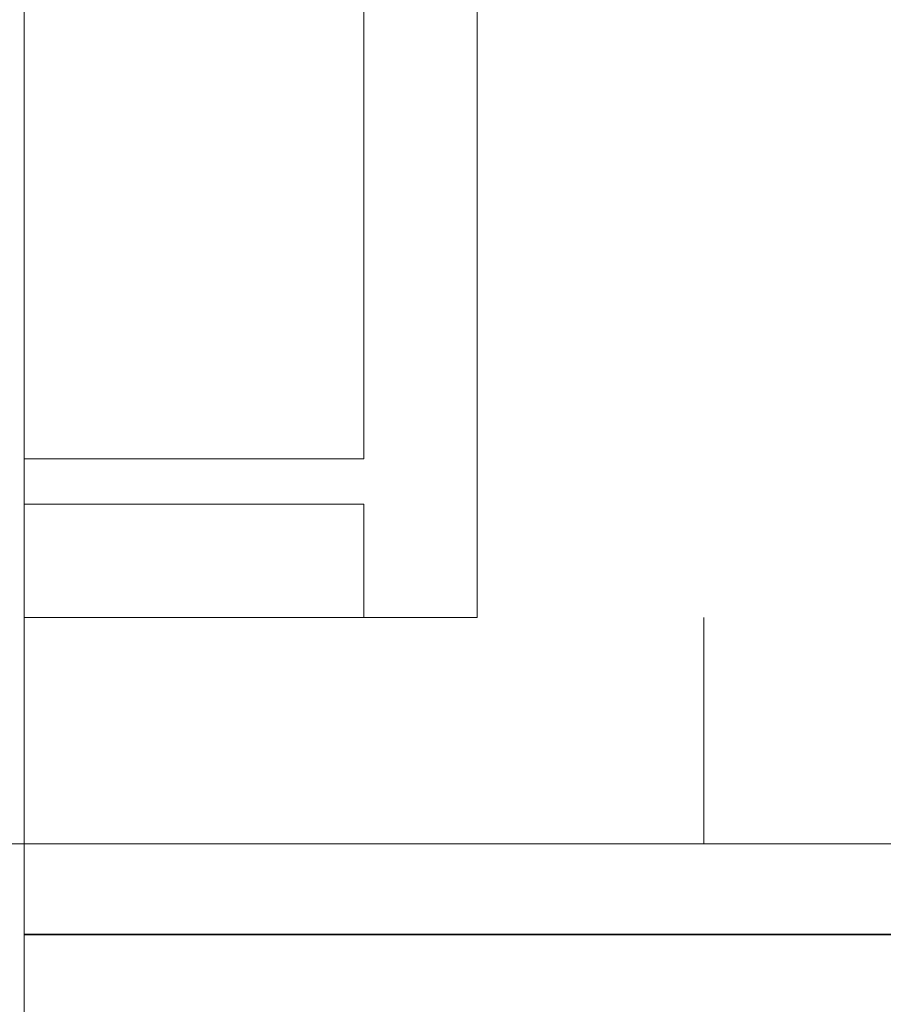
# Model space of a CAD drawing. Extents: x -289599 to -184549, y 66678 to 295474.
# Tile 105 of 256: x -267631 to -267440, y 71498 to 71715. Entities that reach past the tile are written whole.
import ezdxf

# ---------------------------------------------------------------- set-up
doc = ezdxf.new("R2010")
doc.units = 0
doc.header["$MEASUREMENT"] = 0
doc.linetypes.add('Wipeout_Contour', pattern=[1000, 0, -1000])
doc.layers.add('Model stropy', color=8, linetype='Continuous')
doc.layers.add('Model Ściany', color=8, linetype='Continuous')
for name, color, linetype, lineweight in [('Model stropy_Nr_Pióra__26', 8, 'Continuous', 35), ('Model Ściany_Nr_Pióra__7', 8, 'Continuous', 13), ('Model Ściany_Nr_Pióra__87', 8, 'Continuous', 20)]:
    doc.layers.add(name, color=color, linetype=linetype, lineweight=lineweight)

msp = doc.modelspace()

# ---------------------------------------------------------------- wipeouts: each hides what was drawn before it
at = {"color": 254, "linetype": 'Wipeout_Contour', "lineweight": 0, "ltscale": 3567406.625340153}
msp.add_wipeout([(-267529.89, 71583.5), (-267479.89, 71583.5), (-267479.89, 71751.6), (-267501.12, 71757.06), (-267523.22, 71786), (-267521.93, 71787.59), (-267518.39, 71788.38), (-267498.97, 71762.37), (-267479.89, 71757.78), (-267479.89, 73943.5), (-267529.89, 73943.5)], dxfattribs=at).dxf.layer = 'Model Ściany'
at = {"color": 254, "linetype": 'Wipeout_Contour', "lineweight": 0, "ltscale": 1620225.083936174}
msp.add_wipeout([(-267629.89, 71533.5), (-267629.89, 71513.5), (-267217.73, 71513.5), (-267219.2, 71515.54), (-267231.7, 71533.5)], dxfattribs=at).dxf.layer = 'Model Ściany'

# ---------------------------------------------------------------- next in the draw order: wipeouts: each hides what was drawn before it
at = {"color": 254, "linetype": 'Wipeout_Contour', "lineweight": 0, "ltscale": 1300722.767171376}
msp.add_wipeout([(-268549.89, 75153.5), (-268549.89, 71533.5), (-267629.89, 71533.5), (-267629.89, 75153.5)], dxfattribs=at).dxf.layer = 'Model Ściany'

# ---------------------------------------------------------------- next in the draw order: wipeouts: each hides what was drawn before it
at = {"color": 254, "linetype": 'Wipeout_Contour', "lineweight": 0, "ltscale": 1298213.333426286}
msp.add_wipeout([(-267554.89, 73918.5), (-267629.89, 73918.5), (-267629.89, 71618.5), (-267554.89, 71618.5)], dxfattribs=at).dxf.layer = 'Model Ściany'
at = {"color": 254, "linetype": 'Wipeout_Contour', "lineweight": 0, "ltscale": 1297530.860141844}
msp.add_wipeout([(-267949.89, 71533.5), (-267949.89, 71063.5), (-267629.89, 71063.5), (-267629.89, 71533.5)], dxfattribs=at).dxf.layer = 'Model Ściany'

# ---------------------------------------------------------------- next in the draw order: wipeouts: each hides what was drawn before it
at = {"color": 254, "linetype": 'Wipeout_Contour', "lineweight": 0, "ltscale": 1294718.365528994}
msp.add_wipeout([(-266429.89, 71513.5), (-267629.89, 71513.5), (-267629.89, 71363.5), (-266429.89, 71363.5)], dxfattribs=at).dxf.layer = 'Model stropy'
at = {"color": 254, "linetype": 'Wipeout_Contour', "lineweight": 0, "ltscale": 1622246.658166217}
msp.add_wipeout([(-267554.89, 71608.5), (-267529.89, 71608.5), (-267529.89, 73918.5), (-267554.89, 73918.5), (-267554.89, 71618.5)], dxfattribs=at).dxf.layer = 'Model Ściany'
at = {"color": 254, "linetype": 'Wipeout_Contour', "lineweight": 0, "ltscale": 1621071.960595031}
msp.add_wipeout([(-267629.89, 71583.5), (-267629.89, 71533.5), (-267479.89, 71533.5), (-267479.89, 71583.5), (-267529.89, 71583.5)], dxfattribs=at).dxf.layer = 'Model Ściany'

# ---------------------------------------------------------------- next in the draw order: linework, layer by layer
at = {"layer": 'Model stropy_Nr_Pióra__26', "linetype": 'Continuous'}
msp.add_line((-267629.89, 71513.5), (-266429.89, 71513.5), dxfattribs=at)
at = {"layer": 'Model Ściany_Nr_Pióra__87', "linetype": 'Continuous'}
for q in [(-268549.89, 71533.5), (-267629.89, 71063.5)]:
    msp.add_line((-267629.89, 71533.5), q, dxfattribs=at)

# ---------------------------------------------------------------- next in the draw order: wipeouts: each hides what was drawn before it
at = {"color": 254, "linetype": 'Wipeout_Contour', "lineweight": 0, "ltscale": 1620734.12571769}
msp.add_wipeout([(-267479.89, 71583.5), (-267429.89, 71583.5), (-267429.89, 71737.44), (-267435.67, 71740.22), (-267479.89, 71751.6)], dxfattribs=at).dxf.layer = 'Model Ściany'
at = {"color": 254, "linetype": 'Wipeout_Contour', "lineweight": 0, "ltscale": 1297070.979052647}
msp.add_wipeout([(-267629.89, 71618.5), (-267629.89, 71608.5), (-267554.89, 71608.5), (-267554.89, 71618.5)], dxfattribs=at).dxf.layer = 'Model Ściany'

# ---------------------------------------------------------------- next in the draw order: linework, layer by layer
at = {"layer": 'Model Ściany_Nr_Pióra__7', "linetype": 'Continuous'}
for p, q in [((-267554.89, 71618.5), (-267554.89, 73918.5)), ((-267629.89, 71618.5), (-267554.89, 71618.5))]:
    msp.add_line(p, q, dxfattribs=at)

# ---------------------------------------------------------------- next in the draw order: wipeouts: each hides what was drawn before it
at = {"color": 254, "linetype": 'Wipeout_Contour', "lineweight": 0, "ltscale": 1621235.938747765}
msp.add_wipeout([(-267629.89, 71583.5), (-267529.89, 71583.5), (-267529.89, 71608.5), (-267554.89, 71608.5), (-267629.89, 71608.5)], dxfattribs=at).dxf.layer = 'Model Ściany'
at = {"color": 254, "linetype": 'Wipeout_Contour', "lineweight": 0, "ltscale": 4211957.383800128}
msp.add_wipeout([(-267479.89, 71583.5), (-267479.89, 71533.5), (-267231.7, 71533.5), (-267250.61, 71560.69), (-267290.34, 71561.27), (-267325.82, 71570.53), (-267326.81, 71571.42), (-267325.54, 71573.07), (-267292.2, 71564.88), (-267253.81, 71565.27), (-267265.94, 71582.72), (-267266.33, 71583.5), (-267429.89, 71583.5)], dxfattribs=at).dxf.layer = 'Model Ściany'

# ---------------------------------------------------------------- next in the draw order: linework, layer by layer
at = {"layer": 'Model Ściany_Nr_Pióra__7', "linetype": 'Continuous'}
for p, q in [((-267529.89, 73943.5), (-267529.89, 71583.5)), ((-267629.89, 71608.5), (-267554.89, 71608.5)), ((-267554.89, 71608.5), (-267554.89, 71583.5)), ((-267529.89, 71583.5), (-267629.89, 71583.5)), ((-267479.89, 71533.5), (-267479.89, 71583.5)), ((-267629.89, 71533.5), (-267479.89, 71533.5)), ((-267479.89, 71533.5), (-267231.7, 71533.5))]:
    msp.add_line(p, q, dxfattribs=at)
at = {"layer": 'Model Ściany_Nr_Pióra__87', "linetype": 'Continuous'}
msp.add_line((-267629.89, 75153.5), (-267629.89, 71533.5), dxfattribs=at)

doc.saveas('drawing.dxf')
